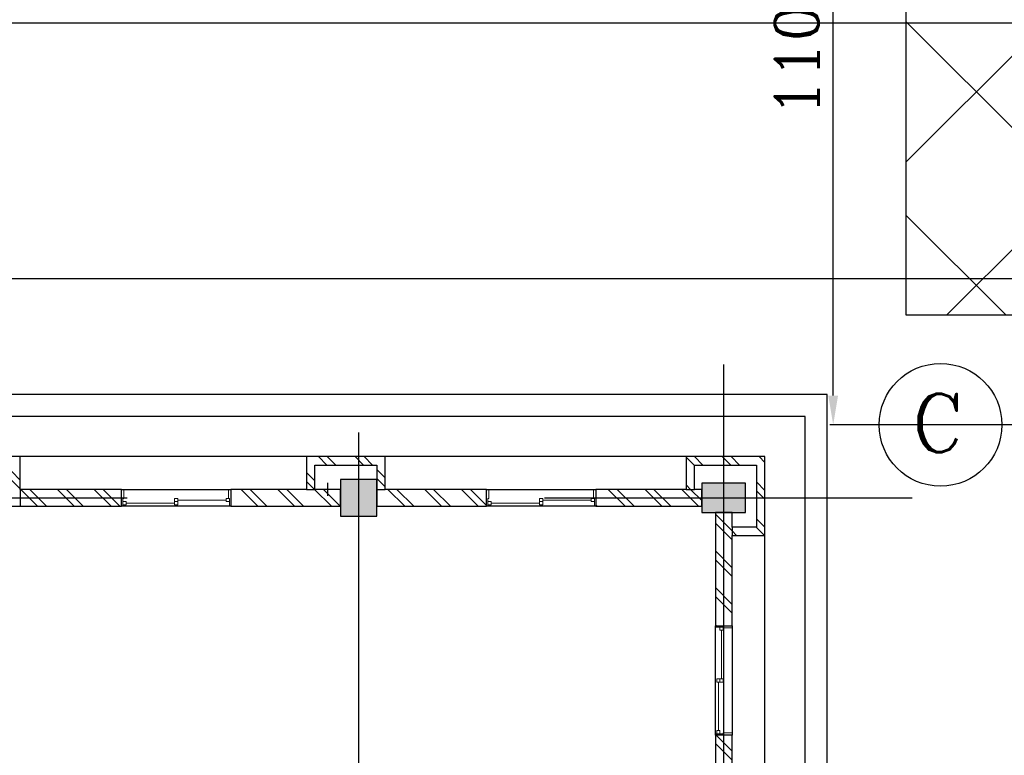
# Model space of a CAD drawing. Header units: inches. Extents: x 0 to 1544102, y 0 to 23144100.
# Tile 182 of 184: x 1178802 to 1192287, y 729798 to 739870. Entities that reach past the tile are written whole.
import ezdxf

# ---------------------------------------------------------------- set-up
doc = ezdxf.new("R2010")
doc.units = ezdxf.units.IN
doc.header["$LTSCALE"] = 1800
doc.header["$MEASUREMENT"] = 0
doc.linetypes.add('Grid Line', pattern=[22.225, 12.7, -3.175, 3.175, -3.175])
doc.layers.get('0').update_dxf_attribs({"color": 253})
doc.layers.add('Road', color=3, linetype='Continuous')
doc.styles.add('ROMANC', font='ROMANC.SHX')
doc.dimstyles.new('K2', dxfattribs={"dimtxt": 600, "dimasz": 400, "dimexe": 200, "dimexo": 200, "dimgap": 200, "dimtad": 1, "dimdec": 0, "dimzin": 0, "dimdsep": 46, "dimtxsty": 'ROMANC', "dimcen": 0.09, "dimclrd": 256, "dimclrt": 4, "dimadec": 0, "dimazin": 0, "dimtfac": 1, "dimtdec": 0, "dimtofl": 0, "dimtmove": 1, "dimatfit": 3, "dimfxl": 0.18, "dimtolj": 1, "dimtzin": 0, "dimarcsym": 0})
pattern_1 = [(45, (-45654.37, 31662), (-251.447, 251.447), []), (45, (-45654.37, 32043), (-251.447, 251.447), [])]

# ---------------------------------------------------------------- blocks, each defined once
blk = doc.blocks.new('*D1280')
at = {"color": 0, "lineweight": -2, "transparency": 16777216}
for p, q in [((0, 89380), (0, 88751)), ((-11000, 88293), (-11000, 88751))]:
    blk.add_line(p, q, dxfattribs=at)
at = {"lineweight": -2, "transparency": 16777216}
blk.add_line((-10600, 88751), (-400, 88751), dxfattribs=at)
at = {"transparency": 16777216}
for points in [[(-10600, 88818), (-10600, 88684), (-11000, 88751)], [(-400, 88818), (-400, 88684), (0, 88751)]]:
    blk.add_solid(points, dxfattribs=at)
at = {"color": 4, "transparency": 16777216, "insert": (-5500, 89251), "char_height": 600, "attachment_point": 5, "style": 'ROMANC'}
blk.add_mtext('\\A1;11000', dxfattribs=at)
blk = doc.blocks.new('M_Sliding with Trim - W4 1500 x1200mm-668739-Level 1')
at = {"lineweight": 18}
for p, q in [((-718.25, 115), (-750, 115)), ((-718.25, -7.1), (-718.25, 115)), ((718.25, 115), (750, 115)), ((718.25, -7.1), (718.25, 115)), ((750, 115), (750, -115)), ((-750, -115), (-730.95, -115)), ((-730.95, -7.1), (-718.25, -7.1)), ((-730.95, -115), (-730.95, -7.1)), ((-686.5, -51.55), (-730.95, -51.55)), ((-718.25, -7.1), (-686.5, -7.1)), ((-686.5, -7.1), (-686.5, -51.55)), ((-22.225, -29.325), (-686.5, -29.325)), ((-22.225, -7.1), (22.225, -7.1)), ((-22.225, -96), (-22.225, -7.1)), ((22.225, -51.55), (-22.225, -51.55)), ((22.225, -96), (-22.225, -96)), ((22.225, -7.1), (22.225, -96)), ((22.225, -73.775), (686.5, -73.775)), ((686.5, -51.55), (730.95, -51.55)), ((686.5, -96), (686.5, -51.55)), ((730.95, -96), (686.5, -96)), ((730.95, -7.1), (718.25, -7.1)), ((730.95, -115), (730.95, -7.1)), ((750, -115), (730.95, -115))]:
    blk.add_line(p, q, dxfattribs=at)
blk = doc.blocks.new('M_Sliding with Trim - W4 1500 x1200mm-668826-Level 1')
at = {"lineweight": 18}
for p, q in [((-750, 115), (-730.95, 115)), ((-730.95, 115), (-730.95, 7.1)), ((-686.5, 51.55), (-730.95, 51.55)), ((-730.95, 7.1), (-718.25, 7.1)), ((-718.25, 7.1), (-686.5, 7.1)), ((-718.25, 7.1), (-718.25, -115)), ((-686.5, 7.1), (-686.5, 51.55)), ((-22.225, 29.325), (-686.5, 29.325)), ((-22.225, 96), (-22.225, 7.1)), ((22.225, 96), (-22.225, 96)), ((22.225, 51.55), (-22.225, 51.55)), ((-22.225, 7.1), (22.225, 7.1)), ((22.225, 7.1), (22.225, 96)), ((22.225, 73.775), (686.5, 73.775)), ((686.5, 96), (686.5, 51.55)), ((730.95, 96), (686.5, 96)), ((686.5, 51.55), (730.95, 51.55)), ((718.25, 7.1), (718.25, -115)), ((730.95, 7.1), (718.25, 7.1)), ((730.95, 115), (730.95, 7.1)), ((750, 115), (730.95, 115)), ((750, -115), (750, 115)), ((-718.25, -115), (-750, -115)), ((718.25, -115), (750, -115))]:
    blk.add_line(p, q, dxfattribs=at)
blk = doc.blocks.new('A$C6CC2746C')
at = {"lineweight": 9}
h = blk.add_hatch(dxfattribs=at)
h.set_pattern_fill('FP_1', color=256, style=0, pattern_type=2)
h.set_pattern_definition(pattern_1)
h.paths.add_polyline_path([(-44971, 11374), (-44856, 11374), (-44856, 12454), (-44971, 12454), (-44971, 11515)], flags=0)
h = blk.add_hatch(dxfattribs=at)
h.set_pattern_fill('FP_1', color=256, style=0, pattern_type=2)
h.set_pattern_definition(pattern_1)
h.paths.add_polyline_path([(-44006, 12339), (-44006, 12454), (-44856, 12454), (-44856, 12339)], flags=0)
h = blk.add_hatch(dxfattribs=at)
h.set_pattern_fill('FP_1', color=256, style=0, pattern_type=2)
h.set_pattern_definition(pattern_1)
h.paths.add_polyline_path([(-43891, 12004), (-43891, 12454), (-44006, 12454), (-44006, 12004)], flags=0)
for points in [[(-44206, 11589), (-44206, 12189), (-44606, 12189), (-44606, 11589)], [(-44156, 6639), (-44156, 7139), (-44656, 7139), (-44656, 6639)]]:
    blk.add_hatch(color=256).paths.add_polyline_path(points, flags=0)
h = blk.add_hatch(dxfattribs=at)
h.set_pattern_fill('FP_1', color=256, style=0, pattern_type=2)
h.set_pattern_definition(pattern_1)
h.paths.add_polyline_path([(-42656, 11774), (-42656, 12004), (-44206, 12004), (-44206, 11774), (-43867, 11774)], flags=0)
h.paths.add_polyline_path([(-40606, 11774), (-40606, 12004), (-41156, 12004), (-41156, 11774)])
h = blk.add_hatch(dxfattribs=at)
h.set_pattern_fill('FP_1', color=256, style=0, pattern_type=2)
h.set_pattern_definition(pattern_1)
h.paths.add_polyline_path([(-44521, 11374), (-44521, 11489), (-44856, 11489), (-44856, 11374)], flags=0)
h = blk.add_hatch(dxfattribs=at)
h.set_pattern_fill('FP_1', color=256, style=0, pattern_type=2)
h.set_pattern_definition(pattern_1)
h.paths.add_polyline_path([(-44521, 7139), (-44291, 7139), (-44291, 8639), (-44521, 8639), (-44521, 7254)], flags=0)
h.paths.add_polyline_path([(-44521, 10139), (-44291, 10139), (-44291, 11589), (-44521, 11589), (-44521, 11374)], flags=0)
h = blk.add_hatch(dxfattribs=at)
h.set_pattern_fill('FP_1', color=256, style=0, pattern_type=2)
h.set_pattern_definition(pattern_1)
h.paths.add_polyline_path([(-44521, 7139), (-44521, 7254), (-44971, 7254), (-44971, 7139), (-44856, 7139)], flags=0)
h = blk.add_hatch(dxfattribs=at)
h.set_pattern_fill('FP_1', color=256, style=0, pattern_type=2)
h.set_pattern_definition(pattern_1)
h.paths.add_polyline_path([(-44856, 6289), (-44856, 7139), (-44971, 7139), (-44971, 6289)], flags=0)
h = blk.add_hatch(dxfattribs=at)
h.set_pattern_fill('FP_1', color=256, style=0, pattern_type=2)
h.set_pattern_definition(pattern_1)
h.paths.add_polyline_path([(-44291, 2254), (-44291, 3639), (-44521, 3639), (-44521, 2254)], flags=0)
h.paths.add_polyline_path([(-44291, 5139), (-44291, 6639), (-44521, 6639), (-44521, 5139)], flags=0)
h = blk.add_hatch(dxfattribs=at)
h.set_pattern_fill('FP_1', color=256, style=0, pattern_type=2)
h.set_pattern_definition(pattern_1)
h.paths.add_polyline_path([(-44521, 6174), (-44521, 6289), (-44971, 6289), (-44971, 6174)], flags=0)
h = blk.add_hatch(dxfattribs=at)
h.set_pattern_fill('FP_1', color=256, style=0, pattern_type=2)
h.set_pattern_definition(pattern_1)
h.paths.add_polyline_path([(-44291, 2139), (-44291, 2254), (-44971, 2254), (-44971, 2139), (-44856, 2139)], flags=0)
at = {"linetype": 'Grid Line'}
for p, q in [((-44406, -19143), (-44406, 14468)), ((422, 11889), (-46234, 11889)), ((-768, 6889), (-45299, 6889))]:
    blk.add_line(p, q, dxfattribs=at)
for p, q in [((-991, 13304), (-45821, 13304)), ((-45821, 13304), (-45821, -19014)), ((-35921, 13004), (-45521, 13004)), ((-45521, 13004), (-45521, -18226)), ((-39606, 12454), (-43891, 12454)), ((-44206, 12189), (-44606, 12189)), ((-44606, 12189), (-44606, 11589)), ((-44206, 11589), (-44206, 12189)), ((-44006, 12004), (-43891, 12004)), ((-42656, 12004), (-41156, 12004)), ((-41156, 11774), (-42656, 11774)), ((-44606, 11589), (-44206, 11589)), ((-44521, 11374), (-44521, 11489)), ((-44971, 11374), (-44971, 7254)), ((-44521, 8639), (-44521, 10139)), ((-44291, 10139), (-44291, 8639)), ((-44521, 7139), (-44521, 7254)), ((-44156, 7139), (-44656, 7139)), ((-44656, 7139), (-44656, 6639)), ((-44156, 6639), (-44156, 7139)), ((-44656, 6639), (-44156, 6639)), ((-44521, 6174), (-44521, 6289)), ((-44971, 6174), (-44971, 2254)), ((-44521, 3639), (-44521, 5139)), ((-44291, 5139), (-44291, 3639)), ((-44521, 2254), (-44291, 2254))]:
    blk.add_line(p, q)
at = {"lineweight": 25}
for p, q in [((-44971, 12454), (-44971, 11374)), ((-43891, 12454), (-44971, 12454)), ((-43891, 12004), (-43891, 12454)), ((-44856, 11489), (-44856, 12339)), ((-44856, 12339), (-44006, 12339)), ((-44006, 12339), (-44006, 12004)), ((-44006, 12004), (-44206, 12004)), ((-44206, 12004), (-44206, 11774)), ((-42656, 12004), (-43891, 12004)), ((-42656, 11774), (-42656, 12004)), ((-40171, 12004), (-41156, 12004)), ((-41156, 12004), (-41156, 11774)), ((-44206, 11774), (-42656, 11774)), ((-41156, 11774), (-39606, 11774)), ((-44521, 11489), (-44856, 11489)), ((-44521, 11589), (-44521, 11489)), ((-44291, 11589), (-44521, 11589)), ((-44291, 10139), (-44291, 11589)), ((-44971, 11374), (-44521, 11374)), ((-44521, 11374), (-44521, 10139)), ((-44521, 10139), (-44291, 10139)), ((-44521, 8639), (-44521, 7254)), ((-44291, 8639), (-44521, 8639)), ((-44291, 7139), (-44291, 8639)), ((-44521, 7254), (-44971, 7254)), ((-44971, 7254), (-44971, 6174)), ((-44856, 7139), (-44291, 7139)), ((-44856, 6289), (-44856, 7139)), ((-44521, 6639), (-44521, 6289)), ((-44291, 6639), (-44521, 6639)), ((-44291, 5139), (-44291, 6639)), ((-44521, 6289), (-44856, 6289)), ((-44971, 6174), (-44521, 6174)), ((-44521, 6174), (-44521, 5139)), ((-44521, 5139), (-44291, 5139)), ((-44521, 3639), (-44521, 2254)), ((-44291, 3639), (-44521, 3639)), ((-44291, 2139), (-44291, 3639)), ((-44521, 2254), (-44971, 2254)), ((-44971, 2254), (-44971, 1174))]:
    blk.add_line(p, q, dxfattribs=at)
at = {"ltscale": 500}
blk.add_line((-44611, 6464), (-44436, 6464), dxfattribs=at)
blk.add_blockref('M_Sliding with Trim - W4 1500 x1200mm-668739-Level 1', (-41906, 11889))
at = {"rotation": 270}
for p in [(-44406, 9389), (-44406, 4389)]:
    blk.add_blockref('M_Sliding with Trim - W4 1500 x1200mm-668826-Level 1', p, dxfattribs=at)
blk = doc.blocks.new('A$C4C123E30')
blk.add_line((-11000, -45050), (-11000, 88795.4))
blk.add_circle((-11000, 87280.9), 840.3)
blk.add_circle((-11000, 87280.9), 840.3)
at = {"style": 'ROMANC'}
blk.add_text('C', height=800, rotation=270, dxfattribs=at).set_placement((-11376.1, 87678.7))
dim = blk.add_linear_dim(base=(0, 88750.8), p1=(-11000, 88293), p2=(0, 89380.5), dimstyle='K2', override={"dimexe": 0, "dimexo": 0})
dim.commit()
dim.dimension.update_dxf_attribs({"geometry": '*D1280', "text_midpoint": (-5500, 89250.8)})
blk = doc.blocks.new('key plan')
at = {"linetype": 'ByBlock'}
h = blk.add_hatch(dxfattribs=at)
h.set_pattern_fill('ANSI37', color=256, scale=15000)
h.set_pattern_definition([(45, (2778000, -4000000), (-1325.8252, 1325.8252), []), (135, (2778000, -4000000), (-1325.8252, -1325.8252), [])])
h.paths.add_polyline_path([(-162000, 17709), (-165002, 17709), (-165000, -57750), (-176500, -57750), (-176500, -60750), (-162000, -60750)])
at = {"ltscale": 100}
for p, q in [((-172500, -369001), (-172500, 2750)), ((-176500, -57750), (-165000, -57750)), ((-176500, -312600), (-176500, -57750))]:
    blk.add_line(p, q, dxfattribs=at)
at = {"layer": 'Road'}
blk.add_line((-176000, -357250), (-176000, -9003), dxfattribs=at)
at = {"ltscale": 100, "rotation": 180}
blk.add_blockref('A$C6CC2746C', (-223406, -43361), dxfattribs=at)
at = {"linetype": 'ByBlock'}
blk.add_blockref('A$C4C123E30', (-167000, -145500), dxfattribs=at)

msp = doc.modelspace()

# ---------------------------------------------------------------- block references
at = {"rotation": 89.99999999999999}
msp.add_blockref('key plan', (1133194.68, 912322.72), dxfattribs=at)

doc.saveas('drawing.dxf')
